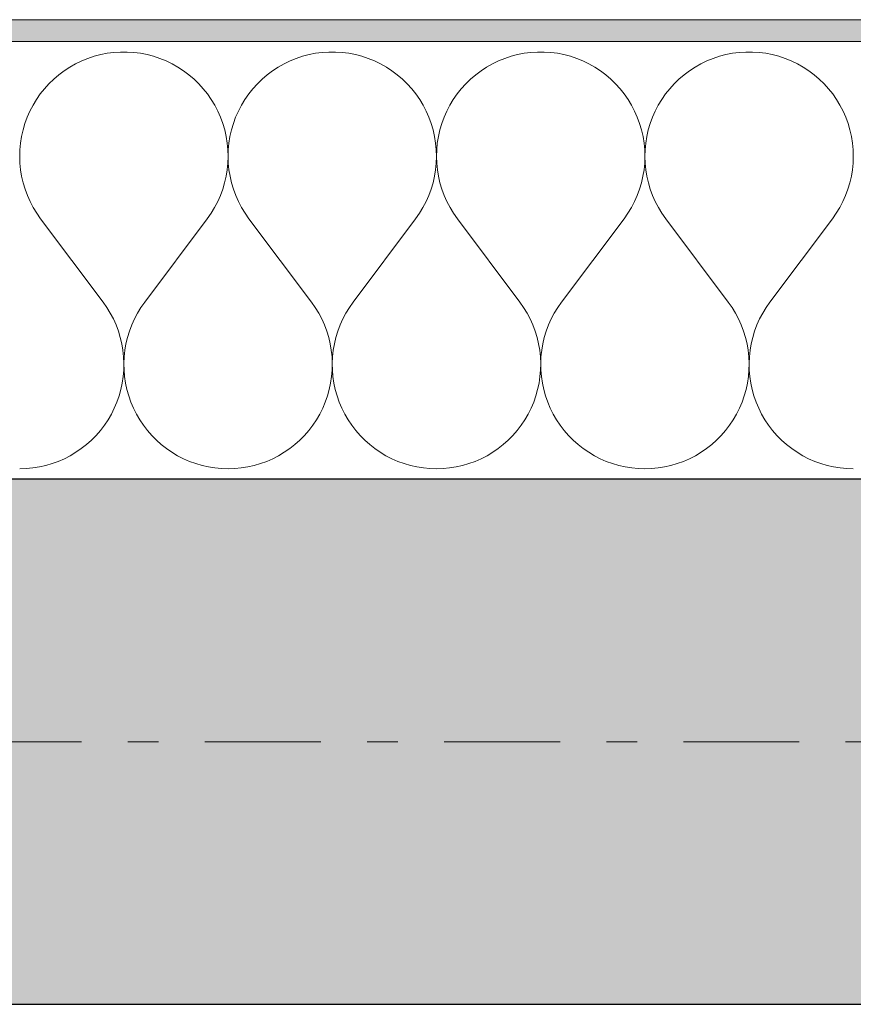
# Model space of a CAD drawing. Extents: x 100 to 2982, y 37 to 2050.
# Tile 71 of 135: x 1007 to 1046, y 1778 to 1823. Entities that reach past the tile are written whole.
import ezdxf
from ezdxf.xclip import XClip

# ---------------------------------------------------------------- set-up
doc = ezdxf.new("R2010")
doc.units = 0
doc.header["$MEASUREMENT"] = 0
doc.header["$XCLIPFRAME"] = 0
doc.linetypes.add('Przerywana podwójnie', pattern=[54.680554, 26.458333, -10.583333, 7.055556, -10.583333])
for name, color, linetype in [('410-K Osie', 7, 'Continuous'), ('420-K Ściany', 7, 'Continuous'), ('820-G Rysunki Obrazki', 7, 'Continuous')]:
    doc.layers.add(name, color=color, linetype=linetype)

# ---------------------------------------------------------------- blocks, each defined once
blk = doc.blocks.new('*X4')
at = {"layer": '420-K Ściany', "color": 174, "linetype": 'Continuous', "lineweight": 5, "ltscale": 0.2}
for p, q in [((1010.576, 1820.739), (1010.293, 1820.624)), ((1010.866, 1820.835), (1010.576, 1820.739)), ((1011.162, 1820.913), (1010.866, 1820.835)), ((1011.462, 1820.972), (1011.162, 1820.913)), ((1011.765, 1821.011), (1011.462, 1820.972)), ((1012.07, 1821.03), (1011.765, 1821.011)), ((1012.375, 1821.03), (1012.07, 1821.03)), ((1012.68, 1821.011), (1012.375, 1821.03)), ((1012.983, 1820.972), (1012.68, 1821.011)), ((1013.283, 1820.913), (1012.983, 1820.972)), ((1013.579, 1820.835), (1013.283, 1820.913)), ((1013.869, 1820.739), (1013.579, 1820.835)), ((1014.152, 1820.624), (1013.869, 1820.739)), ((1020.1, 1820.739), (1019.817, 1820.624)), ((1020.39, 1820.835), (1020.1, 1820.739)), ((1020.686, 1820.913), (1020.39, 1820.835)), ((1020.986, 1820.972), (1020.686, 1820.913)), ((1021.289, 1821.011), (1020.986, 1820.972)), ((1021.594, 1821.03), (1021.289, 1821.011)), ((1021.899, 1821.03), (1021.594, 1821.03)), ((1022.204, 1821.011), (1021.899, 1821.03)), ((1022.507, 1820.972), (1022.204, 1821.011)), ((1022.807, 1820.913), (1022.507, 1820.972)), ((1023.103, 1820.835), (1022.807, 1820.913)), ((1023.393, 1820.739), (1023.103, 1820.835)), ((1023.676, 1820.624), (1023.393, 1820.739)), ((1029.624, 1820.739), (1029.341, 1820.624)), ((1029.914, 1820.835), (1029.624, 1820.739)), ((1030.209, 1820.913), (1029.914, 1820.835)), ((1030.509, 1820.972), (1030.209, 1820.913)), ((1030.812, 1821.011), (1030.509, 1820.972)), ((1031.117, 1821.03), (1030.812, 1821.011)), ((1031.423, 1821.03), (1031.117, 1821.03)), ((1031.728, 1821.011), (1031.423, 1821.03)), ((1032.031, 1820.972), (1031.728, 1821.011)), ((1032.331, 1820.913), (1032.031, 1820.972)), ((1032.626, 1820.835), (1032.331, 1820.913)), ((1032.916, 1820.739), (1032.626, 1820.835)), ((1033.2, 1820.624), (1032.916, 1820.739)), ((1039.148, 1820.739), (1038.865, 1820.624)), ((1039.438, 1820.835), (1039.148, 1820.739)), ((1039.733, 1820.913), (1039.438, 1820.835)), ((1040.033, 1820.972), (1039.733, 1820.913)), ((1040.336, 1821.011), (1040.033, 1820.972)), ((1040.641, 1821.03), (1040.336, 1821.011)), ((1040.947, 1821.03), (1040.641, 1821.03)), ((1041.252, 1821.011), (1040.947, 1821.03)), ((1041.555, 1820.972), (1041.252, 1821.011)), ((1041.855, 1820.913), (1041.555, 1820.972)), ((1042.15, 1820.835), (1041.855, 1820.913)), ((1042.44, 1820.739), (1042.15, 1820.835)), ((1042.723, 1820.624), (1042.44, 1820.739)), ((1009.752, 1820.341), (1009.496, 1820.175)), ((1010.018, 1820.492), (1009.752, 1820.341)), ((1010.293, 1820.624), (1010.018, 1820.492)), ((1014.427, 1820.492), (1014.152, 1820.624)), ((1014.693, 1820.341), (1014.427, 1820.492)), ((1014.949, 1820.175), (1014.693, 1820.341)), ((1019.275, 1820.341), (1019.019, 1820.175)), ((1019.542, 1820.492), (1019.275, 1820.341)), ((1019.817, 1820.624), (1019.542, 1820.492)), ((1023.951, 1820.492), (1023.676, 1820.624)), ((1024.217, 1820.341), (1023.951, 1820.492)), ((1024.473, 1820.175), (1024.217, 1820.341)), ((1028.799, 1820.341), (1028.543, 1820.175)), ((1029.065, 1820.492), (1028.799, 1820.341)), ((1029.341, 1820.624), (1029.065, 1820.492)), ((1033.475, 1820.492), (1033.2, 1820.624)), ((1033.741, 1820.341), (1033.475, 1820.492)), ((1033.997, 1820.175), (1033.741, 1820.341)), ((1038.323, 1820.341), (1038.067, 1820.175)), ((1038.589, 1820.492), (1038.323, 1820.341)), ((1038.865, 1820.624), (1038.589, 1820.492)), ((1042.999, 1820.492), (1042.723, 1820.624)), ((1043.265, 1820.341), (1042.999, 1820.492)), ((1043.521, 1820.175), (1043.265, 1820.341)), ((1009.251, 1819.992), (1009.018, 1819.793)), ((1009.496, 1820.175), (1009.251, 1819.992)), ((1015.194, 1819.992), (1014.949, 1820.175)), ((1015.427, 1819.793), (1015.194, 1819.992)), ((1018.775, 1819.992), (1018.542, 1819.793)), ((1019.019, 1820.175), (1018.775, 1819.992)), ((1024.718, 1819.992), (1024.473, 1820.175)), ((1024.951, 1819.793), (1024.718, 1819.992)), ((1028.299, 1819.992), (1028.066, 1819.793)), ((1028.543, 1820.175), (1028.299, 1819.992)), ((1034.242, 1819.992), (1033.997, 1820.175)), ((1034.474, 1819.793), (1034.242, 1819.992)), ((1037.822, 1819.992), (1037.59, 1819.793)), ((1038.067, 1820.175), (1037.822, 1819.992)), ((1043.766, 1819.992), (1043.521, 1820.175)), ((1043.998, 1819.793), (1043.766, 1819.992)), ((1008.594, 1819.354), (1008.403, 1819.115)), ((1008.799, 1819.581), (1008.594, 1819.354)), ((1009.018, 1819.793), (1008.799, 1819.581)), ((1015.646, 1819.581), (1015.427, 1819.793)), ((1015.851, 1819.354), (1015.646, 1819.581)), ((1016.042, 1819.115), (1015.851, 1819.354)), ((1018.118, 1819.354), (1017.927, 1819.115)), ((1018.323, 1819.581), (1018.118, 1819.354)), ((1018.542, 1819.793), (1018.323, 1819.581)), ((1025.17, 1819.581), (1024.951, 1819.793)), ((1025.375, 1819.354), (1025.17, 1819.581)), ((1025.565, 1819.115), (1025.375, 1819.354)), ((1027.641, 1819.354), (1027.451, 1819.115)), ((1027.847, 1819.581), (1027.641, 1819.354)), ((1028.066, 1819.793), (1027.847, 1819.581)), ((1034.694, 1819.581), (1034.474, 1819.793)), ((1034.899, 1819.354), (1034.694, 1819.581)), ((1035.089, 1819.115), (1034.899, 1819.354)), ((1037.165, 1819.354), (1036.975, 1819.115)), ((1037.37, 1819.581), (1037.165, 1819.354)), ((1037.59, 1819.793), (1037.37, 1819.581)), ((1044.218, 1819.581), (1043.998, 1819.793)), ((1044.423, 1819.354), (1044.218, 1819.581)), ((1044.613, 1819.115), (1044.423, 1819.354)), ((1008.403, 1819.115), (1008.229, 1818.864)), ((1016.216, 1818.864), (1016.042, 1819.115)), ((1017.927, 1819.115), (1017.753, 1818.864)), ((1025.74, 1818.864), (1025.565, 1819.115)), ((1027.451, 1819.115), (1027.277, 1818.864)), ((1035.264, 1818.864), (1035.089, 1819.115)), ((1036.975, 1819.115), (1036.8, 1818.864)), ((1044.788, 1818.864), (1044.613, 1819.115)), ((1008.071, 1818.603), (1007.93, 1818.332)), ((1008.229, 1818.864), (1008.071, 1818.603)), ((1016.374, 1818.603), (1016.216, 1818.864)), ((1016.515, 1818.332), (1016.374, 1818.603)), ((1017.595, 1818.603), (1017.454, 1818.332)), ((1017.753, 1818.864), (1017.595, 1818.603)), ((1025.898, 1818.603), (1025.74, 1818.864)), ((1026.039, 1818.332), (1025.898, 1818.603)), ((1027.118, 1818.603), (1026.977, 1818.332)), ((1027.277, 1818.864), (1027.118, 1818.603)), ((1035.422, 1818.603), (1035.264, 1818.864)), ((1035.563, 1818.332), (1035.422, 1818.603)), ((1036.642, 1818.603), (1036.501, 1818.332)), ((1036.8, 1818.864), (1036.642, 1818.603)), ((1044.946, 1818.603), (1044.788, 1818.864)), ((1045.087, 1818.332), (1044.946, 1818.603)), ((1007.806, 1818.052), (1007.701, 1817.765)), ((1007.93, 1818.332), (1007.806, 1818.052)), ((1016.639, 1818.052), (1016.515, 1818.332)), ((1016.744, 1817.765), (1016.639, 1818.052)), ((1017.33, 1818.052), (1017.225, 1817.765)), ((1017.454, 1818.332), (1017.33, 1818.052)), ((1026.163, 1818.052), (1026.039, 1818.332)), ((1026.268, 1817.765), (1026.163, 1818.052)), ((1026.854, 1818.052), (1026.749, 1817.765)), ((1026.977, 1818.332), (1026.854, 1818.052)), ((1035.686, 1818.052), (1035.563, 1818.332)), ((1035.791, 1817.765), (1035.686, 1818.052)), ((1036.378, 1818.052), (1036.273, 1817.765)), ((1036.501, 1818.332), (1036.378, 1818.052)), ((1045.21, 1818.052), (1045.087, 1818.332)), ((1045.315, 1817.765), (1045.21, 1818.052)), ((1007.701, 1817.765), (1007.615, 1817.472)), ((1016.83, 1817.472), (1016.744, 1817.765)), ((1017.225, 1817.765), (1017.139, 1817.472)), ((1026.354, 1817.472), (1026.268, 1817.765)), ((1026.749, 1817.765), (1026.662, 1817.472)), ((1035.878, 1817.472), (1035.791, 1817.765)), ((1036.273, 1817.765), (1036.186, 1817.472)), ((1045.402, 1817.472), (1045.315, 1817.765)), ((1007.547, 1817.174), (1007.499, 1816.872)), ((1007.615, 1817.472), (1007.547, 1817.174)), ((1016.898, 1817.174), (1016.83, 1817.472)), ((1016.946, 1816.872), (1016.898, 1817.174)), ((1017.071, 1817.174), (1017.023, 1816.872)), ((1017.139, 1817.472), (1017.071, 1817.174)), ((1026.422, 1817.174), (1026.354, 1817.472)), ((1026.47, 1816.872), (1026.422, 1817.174)), ((1026.595, 1817.174), (1026.546, 1816.872)), ((1026.662, 1817.472), (1026.595, 1817.174)), ((1035.946, 1817.174), (1035.878, 1817.472)), ((1035.994, 1816.872), (1035.946, 1817.174)), ((1036.119, 1817.174), (1036.07, 1816.872)), ((1036.186, 1817.472), (1036.119, 1817.174)), ((1045.469, 1817.174), (1045.402, 1817.472)), ((1045.518, 1816.872), (1045.469, 1817.174)), ((1007.499, 1816.872), (1007.47, 1816.568)), ((1016.975, 1816.568), (1016.946, 1816.872)), ((1017.023, 1816.872), (1016.994, 1816.568)), ((1026.499, 1816.568), (1026.47, 1816.872)), ((1026.546, 1816.872), (1026.518, 1816.568)), ((1036.023, 1816.568), (1035.994, 1816.872)), ((1036.07, 1816.872), (1036.041, 1816.568)), ((1045.547, 1816.568), (1045.518, 1816.872)), ((1007.47, 1816.568), (1007.461, 1816.263)), ((1007.461, 1816.263), (1007.471, 1815.957)), ((1016.974, 1815.957), (1016.984, 1816.263)), ((1016.984, 1816.263), (1016.975, 1816.568)), ((1016.994, 1816.568), (1016.984, 1816.263)), ((1016.984, 1816.263), (1016.995, 1815.957)), ((1026.498, 1815.957), (1026.508, 1816.263)), ((1026.508, 1816.263), (1026.499, 1816.568)), ((1026.518, 1816.568), (1026.508, 1816.263)), ((1026.508, 1816.263), (1026.519, 1815.957)), ((1036.022, 1815.957), (1036.032, 1816.263)), ((1036.032, 1816.263), (1036.023, 1816.568)), ((1036.041, 1816.568), (1036.032, 1816.263)), ((1036.032, 1816.263), (1036.042, 1815.957)), ((1045.546, 1815.957), (1045.556, 1816.263)), ((1045.556, 1816.263), (1045.547, 1816.568)), ((1007.471, 1815.957), (1007.501, 1815.653)), ((1016.944, 1815.653), (1016.974, 1815.957)), ((1016.995, 1815.957), (1017.025, 1815.653)), ((1026.468, 1815.653), (1026.498, 1815.957)), ((1026.519, 1815.957), (1026.548, 1815.653)), ((1035.992, 1815.653), (1036.022, 1815.957)), ((1036.042, 1815.957), (1036.072, 1815.653)), ((1045.516, 1815.653), (1045.546, 1815.957)), ((1007.501, 1815.653), (1007.55, 1815.352)), ((1007.55, 1815.352), (1007.619, 1815.054)), ((1016.826, 1815.054), (1016.895, 1815.352)), ((1016.895, 1815.352), (1016.944, 1815.653)), ((1017.025, 1815.653), (1017.074, 1815.352)), ((1017.074, 1815.352), (1017.143, 1815.054)), ((1026.35, 1815.054), (1026.419, 1815.352)), ((1026.419, 1815.352), (1026.468, 1815.653)), ((1026.548, 1815.653), (1026.598, 1815.352)), ((1026.598, 1815.352), (1026.666, 1815.054)), ((1035.874, 1815.054), (1035.943, 1815.352)), ((1035.943, 1815.352), (1035.992, 1815.653)), ((1036.072, 1815.653), (1036.122, 1815.352)), ((1036.122, 1815.352), (1036.19, 1815.054)), ((1045.398, 1815.054), (1045.466, 1815.352)), ((1045.466, 1815.352), (1045.516, 1815.653)), ((1007.619, 1815.054), (1007.706, 1814.761)), ((1016.739, 1814.761), (1016.826, 1815.054)), ((1017.143, 1815.054), (1017.23, 1814.761)), ((1026.263, 1814.761), (1026.35, 1815.054)), ((1026.666, 1815.054), (1026.754, 1814.761)), ((1035.786, 1814.761), (1035.874, 1815.054)), ((1036.19, 1815.054), (1036.278, 1814.761)), ((1045.31, 1814.761), (1045.398, 1815.054)), ((1007.706, 1814.761), (1007.812, 1814.475)), ((1007.812, 1814.475), (1007.937, 1814.195)), ((1016.508, 1814.195), (1016.633, 1814.475)), ((1016.633, 1814.475), (1016.739, 1814.761)), ((1017.23, 1814.761), (1017.336, 1814.475)), ((1017.336, 1814.475), (1017.461, 1814.195)), ((1026.032, 1814.195), (1026.157, 1814.475)), ((1026.157, 1814.475), (1026.263, 1814.761)), ((1026.754, 1814.761), (1026.86, 1814.475)), ((1026.86, 1814.475), (1026.984, 1814.195)), ((1035.556, 1814.195), (1035.68, 1814.475)), ((1035.68, 1814.475), (1035.786, 1814.761)), ((1036.278, 1814.761), (1036.384, 1814.475)), ((1036.384, 1814.475), (1036.508, 1814.195)), ((1045.08, 1814.195), (1045.204, 1814.475)), ((1045.204, 1814.475), (1045.31, 1814.761)), ((1007.937, 1814.195), (1008.079, 1813.925)), ((1016.367, 1813.925), (1016.508, 1814.195)), ((1017.461, 1814.195), (1017.602, 1813.925)), ((1025.89, 1813.925), (1026.032, 1814.195)), ((1026.984, 1814.195), (1027.126, 1813.925)), ((1035.414, 1813.925), (1035.556, 1814.195)), ((1036.508, 1814.195), (1036.65, 1813.925)), ((1044.938, 1813.925), (1045.08, 1814.195)), ((1008.079, 1813.925), (1008.238, 1813.664)), ((1008.238, 1813.664), (1008.413, 1813.414)), ((1016.032, 1813.414), (1016.208, 1813.664)), ((1016.208, 1813.664), (1016.367, 1813.925)), ((1017.602, 1813.925), (1017.761, 1813.664)), ((1017.761, 1813.664), (1017.937, 1813.414)), ((1025.556, 1813.414), (1025.731, 1813.664)), ((1025.731, 1813.664), (1025.89, 1813.925)), ((1027.126, 1813.925), (1027.285, 1813.664)), ((1027.285, 1813.664), (1027.461, 1813.414)), ((1035.08, 1813.414), (1035.255, 1813.664)), ((1035.255, 1813.664), (1035.414, 1813.925)), ((1036.65, 1813.925), (1036.809, 1813.664)), ((1036.809, 1813.664), (1036.984, 1813.414)), ((1044.604, 1813.414), (1044.779, 1813.664)), ((1044.779, 1813.664), (1044.938, 1813.925)), ((1008.413, 1813.414), (1011.27, 1809.604)), ((1016.032, 1813.414), (1013.175, 1809.604)), ((1017.937, 1813.414), (1020.794, 1809.604)), ((1025.556, 1813.414), (1022.699, 1809.604)), ((1027.461, 1813.414), (1030.318, 1809.604)), ((1035.08, 1813.414), (1032.223, 1809.604)), ((1036.984, 1813.414), (1039.842, 1809.604)), ((1044.604, 1813.414), (1041.746, 1809.604)), ((1011.443, 1809.358), (1011.27, 1809.604)), ((1013.175, 1809.604), (1013.002, 1809.358)), ((1020.967, 1809.358), (1020.794, 1809.604)), ((1022.699, 1809.604), (1022.526, 1809.358)), ((1030.491, 1809.358), (1030.318, 1809.604)), ((1032.223, 1809.604), (1032.05, 1809.358)), ((1040.015, 1809.358), (1039.842, 1809.604)), ((1041.746, 1809.604), (1041.573, 1809.358)), ((1011.6, 1809.101), (1011.443, 1809.358)), ((1011.741, 1808.834), (1011.6, 1809.101)), ((1012.845, 1809.101), (1012.704, 1808.834)), ((1013.002, 1809.358), (1012.845, 1809.101)), ((1021.124, 1809.101), (1020.967, 1809.358)), ((1021.265, 1808.834), (1021.124, 1809.101)), ((1022.369, 1809.101), (1022.228, 1808.834)), ((1022.526, 1809.358), (1022.369, 1809.101)), ((1030.648, 1809.101), (1030.491, 1809.358)), ((1030.788, 1808.834), (1030.648, 1809.101)), ((1031.892, 1809.101), (1031.752, 1808.834)), ((1032.05, 1809.358), (1031.892, 1809.101)), ((1040.172, 1809.101), (1040.015, 1809.358)), ((1040.312, 1808.834), (1040.172, 1809.101)), ((1041.416, 1809.101), (1041.276, 1808.834)), ((1041.573, 1809.358), (1041.416, 1809.101)), ((1011.864, 1808.559), (1011.741, 1808.834)), ((1011.97, 1808.277), (1011.864, 1808.559)), ((1012.581, 1808.559), (1012.475, 1808.277)), ((1012.704, 1808.834), (1012.581, 1808.559)), ((1021.388, 1808.559), (1021.265, 1808.834)), ((1021.494, 1808.277), (1021.388, 1808.559)), ((1022.105, 1808.559), (1021.999, 1808.277)), ((1022.228, 1808.834), (1022.105, 1808.559)), ((1030.912, 1808.559), (1030.788, 1808.834)), ((1031.018, 1808.277), (1030.912, 1808.559)), ((1031.629, 1808.559), (1031.523, 1808.277)), ((1031.752, 1808.834), (1031.629, 1808.559)), ((1040.436, 1808.559), (1040.312, 1808.834)), ((1040.541, 1808.277), (1040.436, 1808.559)), ((1041.152, 1808.559), (1041.047, 1808.277)), ((1041.276, 1808.834), (1041.152, 1808.559)), ((1012.058, 1807.989), (1011.97, 1808.277)), ((1012.475, 1808.277), (1012.387, 1807.989)), ((1021.582, 1807.989), (1021.494, 1808.277)), ((1021.999, 1808.277), (1021.911, 1807.989)), ((1031.105, 1807.989), (1031.018, 1808.277)), ((1031.523, 1808.277), (1031.435, 1807.989)), ((1040.629, 1807.989), (1040.541, 1808.277)), ((1041.047, 1808.277), (1040.959, 1807.989)), ((1012.127, 1807.696), (1012.058, 1807.989)), ((1012.178, 1807.399), (1012.127, 1807.696)), ((1012.318, 1807.696), (1012.267, 1807.399)), ((1012.387, 1807.989), (1012.318, 1807.696)), ((1021.651, 1807.696), (1021.582, 1807.989)), ((1021.702, 1807.399), (1021.651, 1807.696)), ((1021.842, 1807.696), (1021.791, 1807.399)), ((1021.911, 1807.989), (1021.842, 1807.696)), ((1031.175, 1807.696), (1031.105, 1807.989)), ((1031.225, 1807.399), (1031.175, 1807.696)), ((1031.366, 1807.696), (1031.315, 1807.399)), ((1031.435, 1807.989), (1031.366, 1807.696)), ((1040.698, 1807.696), (1040.629, 1807.989)), ((1040.749, 1807.399), (1040.698, 1807.696)), ((1040.89, 1807.696), (1040.839, 1807.399)), ((1040.959, 1807.989), (1040.89, 1807.696)), ((1012.209, 1807.1), (1012.178, 1807.399)), ((1012.267, 1807.399), (1012.236, 1807.1)), ((1021.733, 1807.1), (1021.702, 1807.399)), ((1021.791, 1807.399), (1021.759, 1807.1)), ((1031.257, 1807.1), (1031.225, 1807.399)), ((1031.315, 1807.399), (1031.283, 1807.1)), ((1040.781, 1807.1), (1040.749, 1807.399)), ((1040.839, 1807.399), (1040.807, 1807.1)), ((1012.222, 1806.799), (1012.209, 1807.1)), ((1012.216, 1806.497), (1012.222, 1806.799)), ((1012.236, 1807.1), (1012.223, 1806.799)), ((1012.223, 1806.799), (1012.229, 1806.497)), ((1021.746, 1806.799), (1021.733, 1807.1)), ((1021.74, 1806.497), (1021.746, 1806.799)), ((1021.759, 1807.1), (1021.747, 1806.799)), ((1021.747, 1806.799), (1021.753, 1806.497)), ((1031.27, 1806.799), (1031.257, 1807.1)), ((1031.264, 1806.497), (1031.27, 1806.799)), ((1031.283, 1807.1), (1031.27, 1806.799)), ((1031.27, 1806.799), (1031.277, 1806.497)), ((1040.794, 1806.799), (1040.781, 1807.1)), ((1040.787, 1806.497), (1040.794, 1806.799)), ((1040.807, 1807.1), (1040.794, 1806.799)), ((1040.794, 1806.799), (1040.801, 1806.497)), ((1012.191, 1806.197), (1012.216, 1806.497)), ((1012.229, 1806.497), (1012.254, 1806.197)), ((1021.715, 1806.197), (1021.74, 1806.497)), ((1021.753, 1806.497), (1021.778, 1806.197)), ((1031.238, 1806.197), (1031.264, 1806.497)), ((1031.277, 1806.497), (1031.302, 1806.197)), ((1040.762, 1806.197), (1040.787, 1806.497)), ((1040.801, 1806.497), (1040.826, 1806.197)), ((1012.084, 1805.605), (1012.147, 1805.899)), ((1012.147, 1805.899), (1012.191, 1806.197)), ((1012.254, 1806.197), (1012.299, 1805.899)), ((1012.299, 1805.899), (1012.362, 1805.605)), ((1021.607, 1805.605), (1021.67, 1805.899)), ((1021.67, 1805.899), (1021.715, 1806.197)), ((1021.778, 1806.197), (1021.822, 1805.899)), ((1021.822, 1805.899), (1021.885, 1805.605)), ((1031.131, 1805.605), (1031.194, 1805.899)), ((1031.194, 1805.899), (1031.238, 1806.197)), ((1031.302, 1806.197), (1031.346, 1805.899)), ((1031.346, 1805.899), (1031.409, 1805.605)), ((1040.655, 1805.605), (1040.718, 1805.899)), ((1040.718, 1805.899), (1040.762, 1806.197)), ((1040.826, 1806.197), (1040.87, 1805.899)), ((1040.87, 1805.899), (1040.933, 1805.605)), ((1012.002, 1805.315), (1012.084, 1805.605)), ((1012.362, 1805.605), (1012.443, 1805.315)), ((1021.526, 1805.315), (1021.607, 1805.605)), ((1021.885, 1805.605), (1021.967, 1805.315)), ((1031.05, 1805.315), (1031.131, 1805.605)), ((1031.409, 1805.605), (1031.491, 1805.315)), ((1040.574, 1805.315), (1040.655, 1805.605)), ((1040.933, 1805.605), (1041.014, 1805.315)), ((1011.785, 1804.753), (1011.902, 1805.031)), ((1011.902, 1805.031), (1012.002, 1805.315)), ((1012.443, 1805.315), (1012.543, 1805.031)), ((1012.543, 1805.031), (1012.66, 1804.753)), ((1021.309, 1804.753), (1021.426, 1805.031)), ((1021.426, 1805.031), (1021.526, 1805.315)), ((1021.967, 1805.315), (1022.066, 1805.031)), ((1022.066, 1805.031), (1022.184, 1804.753)), ((1030.833, 1804.753), (1030.95, 1805.031)), ((1030.95, 1805.031), (1031.05, 1805.315)), ((1031.491, 1805.315), (1031.59, 1805.031)), ((1031.59, 1805.031), (1031.708, 1804.753)), ((1040.356, 1804.753), (1040.474, 1805.031)), ((1040.474, 1805.031), (1040.574, 1805.315)), ((1041.014, 1805.315), (1041.114, 1805.031)), ((1041.114, 1805.031), (1041.232, 1804.753)), ((1011.65, 1804.484), (1011.785, 1804.753)), ((1012.66, 1804.753), (1012.795, 1804.484)), ((1021.174, 1804.484), (1021.309, 1804.753)), ((1022.184, 1804.753), (1022.319, 1804.484)), ((1030.698, 1804.484), (1030.833, 1804.753)), ((1031.708, 1804.753), (1031.842, 1804.484)), ((1040.222, 1804.484), (1040.356, 1804.753)), ((1041.232, 1804.753), (1041.366, 1804.484)), ((1011.331, 1803.973), (1011.499, 1804.223)), ((1011.499, 1804.223), (1011.65, 1804.484)), ((1012.795, 1804.484), (1012.946, 1804.223)), ((1012.946, 1804.223), (1013.114, 1803.973)), ((1020.855, 1803.973), (1021.023, 1804.223)), ((1021.023, 1804.223), (1021.174, 1804.484)), ((1022.319, 1804.484), (1022.47, 1804.223)), ((1022.47, 1804.223), (1022.638, 1803.973)), ((1030.379, 1803.973), (1030.547, 1804.223)), ((1030.547, 1804.223), (1030.698, 1804.484)), ((1031.842, 1804.484), (1031.994, 1804.223)), ((1031.994, 1804.223), (1032.162, 1803.973)), ((1039.903, 1803.973), (1040.07, 1804.223)), ((1040.07, 1804.223), (1040.222, 1804.484)), ((1041.366, 1804.484), (1041.518, 1804.223)), ((1041.518, 1804.223), (1041.685, 1803.973)), ((1010.95, 1803.507), (1011.148, 1803.734)), ((1011.148, 1803.734), (1011.331, 1803.973)), ((1013.114, 1803.973), (1013.297, 1803.734)), ((1013.297, 1803.734), (1013.495, 1803.507)), ((1020.474, 1803.507), (1020.672, 1803.734)), ((1020.672, 1803.734), (1020.855, 1803.973)), ((1022.638, 1803.973), (1022.821, 1803.734)), ((1022.821, 1803.734), (1023.019, 1803.507)), ((1029.998, 1803.507), (1030.196, 1803.734)), ((1030.196, 1803.734), (1030.379, 1803.973)), ((1032.162, 1803.973), (1032.345, 1803.734)), ((1032.345, 1803.734), (1032.542, 1803.507)), ((1039.522, 1803.507), (1039.72, 1803.734)), ((1039.72, 1803.734), (1039.903, 1803.973)), ((1041.685, 1803.973), (1041.868, 1803.734)), ((1041.868, 1803.734), (1042.066, 1803.507)), ((1010.513, 1803.092), (1010.738, 1803.293)), ((1010.738, 1803.293), (1010.95, 1803.507)), ((1013.495, 1803.507), (1013.707, 1803.293)), ((1013.707, 1803.293), (1013.932, 1803.092)), ((1020.037, 1803.092), (1020.262, 1803.293)), ((1020.262, 1803.293), (1020.474, 1803.507)), ((1023.019, 1803.507), (1023.231, 1803.293)), ((1023.231, 1803.293), (1023.455, 1803.092)), ((1029.561, 1803.092), (1029.786, 1803.293)), ((1029.786, 1803.293), (1029.998, 1803.507)), ((1032.542, 1803.507), (1032.754, 1803.293)), ((1032.754, 1803.293), (1032.979, 1803.092)), ((1039.085, 1803.092), (1039.31, 1803.293)), ((1039.31, 1803.293), (1039.522, 1803.507)), ((1042.066, 1803.507), (1042.278, 1803.293)), ((1042.278, 1803.293), (1042.503, 1803.092)), ((1009.769, 1802.582), (1010.028, 1802.736)), ((1010.028, 1802.736), (1010.276, 1802.907)), ((1010.276, 1802.907), (1010.513, 1803.092)), ((1013.932, 1803.092), (1014.169, 1802.907)), ((1014.169, 1802.907), (1014.417, 1802.736)), ((1014.417, 1802.736), (1014.676, 1802.582)), ((1019.293, 1802.582), (1019.552, 1802.736)), ((1019.552, 1802.736), (1019.8, 1802.907)), ((1019.8, 1802.907), (1020.037, 1803.092)), ((1023.455, 1803.092), (1023.693, 1802.907)), ((1023.693, 1802.907), (1023.941, 1802.736)), ((1023.941, 1802.736), (1024.2, 1802.582)), ((1028.817, 1802.582), (1029.076, 1802.736)), ((1029.076, 1802.736), (1029.324, 1802.907)), ((1029.324, 1802.907), (1029.561, 1803.092)), ((1032.979, 1803.092), (1033.216, 1802.907)), ((1033.216, 1802.907), (1033.465, 1802.736)), ((1033.465, 1802.736), (1033.724, 1802.582)), ((1038.341, 1802.582), (1038.599, 1802.736)), ((1038.599, 1802.736), (1038.848, 1802.907)), ((1038.848, 1802.907), (1039.085, 1803.092)), ((1042.503, 1803.092), (1042.74, 1802.907)), ((1042.74, 1802.907), (1042.989, 1802.736)), ((1042.989, 1802.736), (1043.247, 1802.582)), ((1008.942, 1802.221), (1009.225, 1802.324)), ((1009.225, 1802.324), (1009.501, 1802.444)), ((1009.501, 1802.444), (1009.769, 1802.582)), ((1014.676, 1802.582), (1014.944, 1802.444)), ((1014.944, 1802.444), (1015.22, 1802.324)), ((1015.22, 1802.324), (1015.503, 1802.221)), ((1018.466, 1802.221), (1018.749, 1802.324)), ((1018.749, 1802.324), (1019.025, 1802.444)), ((1019.025, 1802.444), (1019.293, 1802.582)), ((1024.2, 1802.582), (1024.468, 1802.444)), ((1024.468, 1802.444), (1024.744, 1802.324)), ((1024.744, 1802.324), (1025.027, 1802.221)), ((1027.99, 1802.221), (1028.273, 1802.324)), ((1028.273, 1802.324), (1028.549, 1802.444)), ((1028.549, 1802.444), (1028.817, 1802.582)), ((1033.724, 1802.582), (1033.991, 1802.444)), ((1033.991, 1802.444), (1034.268, 1802.324)), ((1034.268, 1802.324), (1034.551, 1802.221)), ((1037.513, 1802.221), (1037.797, 1802.324)), ((1037.797, 1802.324), (1038.073, 1802.444)), ((1038.073, 1802.444), (1038.341, 1802.582)), ((1043.247, 1802.582), (1043.515, 1802.444)), ((1043.515, 1802.444), (1043.791, 1802.324)), ((1043.791, 1802.324), (1044.075, 1802.221)), ((1007.461, 1801.985), (1007.762, 1801.995)), ((1007.762, 1801.995), (1008.062, 1802.023)), ((1008.062, 1802.023), (1008.359, 1802.071)), ((1008.359, 1802.071), (1008.653, 1802.137)), ((1008.653, 1802.137), (1008.942, 1802.221)), ((1015.503, 1802.221), (1015.792, 1802.137)), ((1015.792, 1802.137), (1016.086, 1802.071)), ((1016.086, 1802.071), (1016.384, 1802.023)), ((1016.384, 1802.023), (1016.683, 1801.995)), ((1016.683, 1801.995), (1016.984, 1801.985)), ((1016.984, 1801.985), (1017.286, 1801.995)), ((1017.286, 1801.995), (1017.585, 1802.023)), ((1017.585, 1802.023), (1017.883, 1802.071)), ((1017.883, 1802.071), (1018.177, 1802.137)), ((1018.177, 1802.137), (1018.466, 1802.221)), ((1025.027, 1802.221), (1025.316, 1802.137)), ((1025.316, 1802.137), (1025.61, 1802.071)), ((1025.61, 1802.071), (1025.907, 1802.023)), ((1025.907, 1802.023), (1026.207, 1801.995)), ((1026.207, 1801.995), (1026.508, 1801.985)), ((1026.508, 1801.985), (1026.809, 1801.995)), ((1026.809, 1801.995), (1027.109, 1802.023)), ((1027.109, 1802.023), (1027.407, 1802.071)), ((1027.407, 1802.071), (1027.701, 1802.137)), ((1027.701, 1802.137), (1027.99, 1802.221)), ((1034.551, 1802.221), (1034.84, 1802.137)), ((1034.84, 1802.137), (1035.134, 1802.071)), ((1035.134, 1802.071), (1035.431, 1802.023)), ((1035.431, 1802.023), (1035.731, 1801.995)), ((1035.731, 1801.995), (1036.032, 1801.985)), ((1036.032, 1801.985), (1036.333, 1801.995)), ((1036.333, 1801.995), (1036.633, 1802.023)), ((1036.633, 1802.023), (1036.93, 1802.071)), ((1036.93, 1802.071), (1037.224, 1802.137)), ((1037.224, 1802.137), (1037.513, 1802.221)), ((1044.075, 1802.221), (1044.364, 1802.137)), ((1044.364, 1802.137), (1044.658, 1802.071)), ((1044.658, 1802.071), (1044.955, 1802.023)), ((1044.955, 1802.023), (1045.255, 1801.995)), ((1045.255, 1801.995), (1045.556, 1801.985))]:
    blk.add_line(p, q, dxfattribs=at)
blk = doc.blocks.new('Rysunek_1_1', base_point=(-18316.349, -206.526))
at = {"layer": '420-K Ściany', "linetype": 'Continuous', "lineweight": 5}
h = blk.add_hatch(dxfattribs=at)
h.set_pattern_fill('Tynk_0001', color=176, style=0, pattern_type=2)
h.set_pattern_definition([(0, (-18316.349, -206.5255), (0, 8.660254), [0, -5]), (0, (-18313.849, -202.195), (0, 8.660254), [0, -5])])
h.paths.add_polyline_path([(1288.802, 1822.509), (821.802, 1822.509), (821.802, 1821.509), (1288.802, 1821.509)])
at = {"layer": '420-K Ściany', "linetype": 'Continuous', "lineweight": 13}
blk.add_hatch(color=62, dxfattribs=at).paths.add_polyline_path([(827.802, 1801.509), (827.802, 1793.509), (827.802, 1777.509), (1089.302, 1777.509), (1089.302, 1801.509)])
at = {"layer": '410-K Osie', "color": 4, "linetype": 'Przerywana podwójnie', "lineweight": 13, "ltscale": 0.2}
blk.add_line((589.417, 1789.509), (2255.561, 1789.509), dxfattribs=at)
blk.add_line((589.417, 1789.509), (2255.561, 1789.509), dxfattribs=at)
at = {"layer": '420-K Ściany', "color": 67, "linetype": 'Continuous', "lineweight": 13, "ltscale": 0.2}
blk.add_line((1288.802, 1821.509), (821.802, 1821.509), dxfattribs=at)
at = {"layer": '420-K Ściany', "color": 27, "linetype": 'Continuous', "lineweight": 25, "ltscale": 0.2}
for p, q in [((1089.302, 1801.509), (827.802, 1801.509)), ((827.802, 1777.509), (1089.302, 1777.509))]:
    blk.add_line(p, q, dxfattribs=at)
at = {"layer": '420-K Ściany', "color": 47, "linetype": 'Continuous', "lineweight": 15, "ltscale": 0.2, "flags": 128}
blk.add_lwpolyline([(1288.802, 1822.509), (821.802, 1822.509)], dxfattribs=at)
at = {"color": 65, "linetype": 'Continuous', "lineweight": 13, "ltscale": 0.2}
blk.add_blockref('*X4', (0, 0), dxfattribs=at)

msp = doc.modelspace()

# ---------------------------------------------------------------- block references
at = {"layer": '820-G Rysunki Obrazki', "color": 65, "linetype": 'Continuous', "lineweight": 13, "ltscale": 0.2}
ref = msp.add_blockref('Rysunek_1_1', (-18316.349, -206.526), dxfattribs=at)
XClip(ref).set_block_clipping_path([(244.527027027, 76.8014120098), (2570.9054054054, 2022.1162324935)])

doc.saveas('drawing.dxf')
